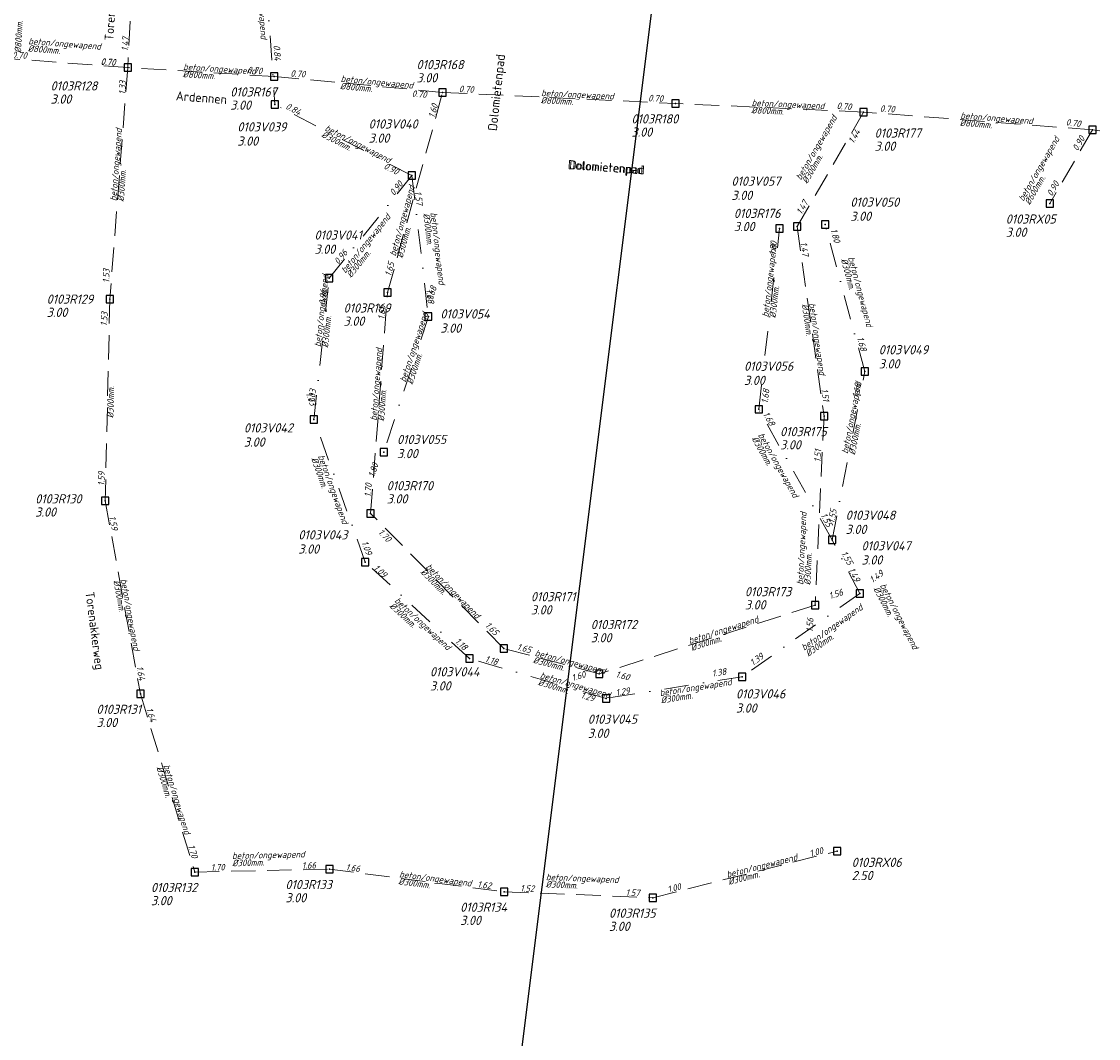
# Model space of a CAD drawing. Extents: x 155498 to 174806, y 452529 to 461643.
# Tile 17 of 44: x 158053 to 158274, y 460456 to 460664. Entities that reach past the tile are written whole.
import ezdxf
from ezdxf.enums import TextEntityAlignment as Align

# ---------------------------------------------------------------- set-up
doc = ezdxf.new("R2010")
doc.units = 0
doc.header["$PDMODE"] = 64
doc.header["$PDSIZE"] = 1.5
doc.linetypes.add('RI-HWA', pattern=[7.4, 5, -2.4])
doc.linetypes.add('RI-VWA', pattern=[11, 5, -3, 0, -3])
doc.layers.get('0').update_dxf_attribs({"linetype": 'CONTINUOUS'})
doc.layers.get('DEFPOINTS').update_dxf_attribs({"linetype": 'CONTINUOUS'})
for name, color, linetype, lineweight in [('B-OI-RI-HWA-BOB-T18', 150, 'CONTINUOUS', 18), ('B-OI-RI-HWA-MATERIAAL-T18', 150, 'CONTINUOUS', 18), ('B-OI-RI-HWA-PUTDEKSELHOOGTE-T25', 150, 'CONTINUOUS', 25), ('B-OI-RI-HWA-PUTNUMMER-T25', 150, 'CONTINUOUS', 25), ('B-OI-RI-HWA_DIAMETER-T18', 150, 'CONTINUOUS', 18), ('B-OI-RI-HWA_RIOOLPUT-S', 150, 'CONTINUOUS', 25), ('B-OI-RI-HWA_TRANSPORTLEIDING-G', 150, 'RI-HWA', 18), ('B-OI-RI-VWA-BOB-T18', 34, 'CONTINUOUS', 18), ('B-OI-RI-VWA-DIAMETER-T18', 34, 'CONTINUOUS', 18), ('B-OI-RI-VWA-MATERIAAL-T18', 34, 'CONTINUOUS', 18), ('B-OI-RI-VWA_PUTDEKSELHOOGTE-T25', 34, 'CONTINUOUS', 25), ('B-OI-RI-VWA_PUTNUMMER-T25', 34, 'CONTINUOUS', 25), ('B-OI-RI-VWA_RIOOLPUT-S', 34, 'CONTINUOUS', 25), ('B-OI-RI-VWA_TRANSPORTLEIDING-G', 34, 'RI-VWA', 18), ('B-XX-OG-TOPOGRAFIE-T18', 2, 'CONTINUOUS', 18)]:
    doc.layers.add(name, color=color, linetype=linetype, lineweight=lineweight)
doc.styles.add('NLCS-ISO-M-T18', font='NLCS-ISO.ttf', dxfattribs={"height": 1.8})
doc.styles.add('NLCS-ISO-M750-T18_CURSIEF', font='NLCS-ISO.ttf', dxfattribs={"oblique": 15, "height": 1.35})
doc.styles.add('NLCS-ISO-M750-T25_CURSIEF', font='NLCS-ISO.ttf', dxfattribs={"oblique": 15, "height": 1.875})

# ---------------------------------------------------------------- blocks, each defined once
blk = doc.blocks.new('ACMAP_ANN_TEMPLATE_hwa-diam')
at = {"style": 'NLCS-ISO-M750-T18_CURSIEF', "oblique": 15}
blk.add_attdef('hwa-diam', (-3.7, -1.3), '', height=1.35, dxfattribs=at)
blk = doc.blocks.new('ACMAP_ANN_TEMPLATE_hwa-nap-l')
at = {"style": 'NLCS-ISO-M750-T18_CURSIEF', "oblique": 15}
blk.add_attdef('hwa-nap-l', (3.3, 0.2), '', height=1.35, dxfattribs=at)
blk = doc.blocks.new('ACMAP_ANN_TEMPLATE_hwa-nap-r')
at = {"style": 'NLCS-ISO-M750-T18_CURSIEF', "oblique": 15}
blk.add_attdef('hwa-nap-r', (-5.6, 0.2), '', height=1.35, dxfattribs=at)
blk = doc.blocks.new('ACMAP_ANN_TEMPLATE_vwa-diam')
at = {"style": 'NLCS-ISO-M750-T18_CURSIEF', "oblique": 15}
blk.add_attdef('vwa-diam', (0.3, -1.3), '', height=1.35, dxfattribs=at)
blk = doc.blocks.new('ACMAP_ANN_TEMPLATE_vwa-materiaal')
at = {"style": 'NLCS-ISO-M750-T18_CURSIEF', "oblique": 15}
blk.add_attdef('vwa-mat', (0.3, 0.2), '', height=1.35, dxfattribs=at)
blk = doc.blocks.new('ACMAP_ANN_TEMPLATE_vwa-nap-l')
at = {"style": 'NLCS-ISO-M750-T18_CURSIEF', "oblique": 15}
blk.add_attdef('vwa-nap-l', (3.3, 0.2), '', height=1.35, dxfattribs=at)
blk = doc.blocks.new('ACMAP_ANN_TEMPLATE_vwa-nap-r')
at = {"style": 'NLCS-ISO-M750-T18_CURSIEF', "oblique": 15}
blk.add_attdef('vwa-nap-r', (-5.6, 0.2), '', height=1.35, dxfattribs=at)
blk = doc.blocks.new('ACMAP_ANN_TEMPLATE_hwa-materiaal')
at = {"style": 'NLCS-ISO-M750-T18_CURSIEF', "oblique": 15}
blk.add_attdef('hwa-mat', (-3.7, 0.2), '', height=1.35, dxfattribs=at)
blk = doc.blocks.new('ACMAP_ANN_TEMPLATE_hwa-puth')
at = {"style": 'NLCS-ISO-M750-T25_CURSIEF', "oblique": 15}
blk.add_attdef('hwa-puth', (-9, -6.8), '', height=1.88, dxfattribs=at)
blk = doc.blocks.new('ACMAP_ANN_TEMPLATE_hwa-putnr')
at = {"style": 'NLCS-ISO-M750-T25_CURSIEF', "oblique": 15}
blk.add_attdef('hwa-putnr', (-9, -4.1), '', height=1.88, dxfattribs=at)
blk = doc.blocks.new('ACMAP_ANN_TEMPLATE_vwa-puth')
at = {"style": 'NLCS-ISO-M750-T25_CURSIEF', "oblique": 15}
blk.add_attdef('vwa-puth', (-3, 5), '', height=1.88, dxfattribs=at)
blk = doc.blocks.new('ACMAP_ANN_TEMPLATE_vwa-putnr')
at = {"style": 'NLCS-ISO-M750-T25_CURSIEF', "oblique": 15}
blk.add_attdef('vaw-putnr', (-3, 7.9), '', height=1.88, dxfattribs=at)

msp = doc.modelspace()

# ---------------------------------------------------------------- linework, layer by layer
at = {"layer": 'B-OI-RI-HWA_RIOOLPUT-S'}
for p in [(158074.65, 460654.63), (158104.65, 460652.79), (158139.16, 460649.55), (158186.84, 460647.27), (158225.41, 460645.52), (158272.28, 460641.86), (158263.52, 460626.75), (158211.79, 460622.04), (158127.87, 460608.52), (158070.99, 460607.19), (158217.29, 460583.19), (158070.03, 460565.83), (158124.41, 460563.28), (158215.47, 460544.5), (158151.7, 460535.6), (158171.26, 460530.39), (158077.24, 460526.3), (158219.99, 460494.09), (158088.41, 460489.79), (158115.96, 460490.39), (158151.75, 460485.75), (158182.24, 460484.53)]:
    msp.add_point(p, dxfattribs=at)
at = {"layer": 'B-OI-RI-HWA_TRANSPORTLEIDING-G'}
for p, q in [((158076.72, 460693.67), (158074.65, 460654.63)), ((158047.59, 460656.67), (158074.65, 460654.63)), ((158074.65, 460654.63), (158070.99, 460607.19)), ((158104.65, 460652.79), (158074.65, 460654.63)), ((158139.16, 460649.55), (158104.65, 460652.79)), ((158127.87, 460608.52), (158139.16, 460649.55)), ((158139.16, 460649.55), (158186.84, 460647.27)), ((158225.41, 460645.52), (158186.84, 460647.27)), ((158225.41, 460645.52), (158211.79, 460622.04)), ((158272.28, 460641.86), (158225.41, 460645.52)), ((158272.28, 460641.86), (158263.52, 460626.75)), ((158317.74, 460635.54), (158272.28, 460641.86)), ((158211.79, 460622.04), (158217.29, 460583.19)), ((158070.99, 460607.19), (158070.03, 460565.83)), ((158124.41, 460563.28), (158127.87, 460608.52)), ((158217.29, 460583.19), (158215.47, 460544.5)), ((158070.03, 460565.83), (158077.24, 460526.3)), ((158151.7, 460535.6), (158124.41, 460563.28)), ((158215.47, 460544.5), (158171.26, 460530.39)), ((158171.26, 460530.39), (158151.7, 460535.6)), ((158077.24, 460526.3), (158088.41, 460489.79)), ((158182.24, 460484.53), (158219.99, 460494.09)), ((158088.41, 460489.79), (158115.96, 460490.39)), ((158115.96, 460490.39), (158151.75, 460485.75)), ((158151.75, 460485.75), (158182.24, 460484.53))]:
    msp.add_line(p, q, dxfattribs=at)
at = {"layer": 'B-OI-RI-VWA_RIOOLPUT-S'}
for p in [(158104.8, 460647.03), (158132.87, 460632.5), (158208.18, 460621.62), (158217.52, 460622.5), (158115.91, 460611.47), (158136.23, 460603.6), (158225.63, 460592.35), (158203.91, 460584.6), (158112.8, 460582.54), (158127.09, 460575.82), (158218.94, 460557.87), (158123.31, 460553.31), (158224.62, 460546.87), (158144.67, 460533.53), (158200.49, 460529.79), (158172.65, 460525.37)]:
    msp.add_point(p, dxfattribs=at)
at = {"layer": 'B-OI-RI-VWA_TRANSPORTLEIDING-G'}
for p, q in [((158102.22, 460683.25), (158104.8, 460647.03)), ((158132.87, 460632.5), (158104.8, 460647.03)), ((158115.91, 460611.47), (158132.87, 460632.5)), ((158132.87, 460632.5), (158136.23, 460603.6)), ((158225.63, 460592.35), (158217.52, 460622.5)), ((158203.91, 460584.6), (158208.18, 460621.62)), ((158112.8, 460582.54), (158115.91, 460611.47)), ((158136.23, 460603.6), (158127.09, 460575.82)), ((158218.94, 460557.87), (158225.63, 460592.35)), ((158218.94, 460557.87), (158203.91, 460584.6)), ((158123.31, 460553.31), (158112.8, 460582.54)), ((158224.62, 460546.87), (158218.94, 460557.87)), ((158144.67, 460533.53), (158123.31, 460553.31)), ((158224.62, 460546.87), (158200.49, 460529.79)), ((158172.65, 460525.37), (158144.67, 460533.53)), ((158200.49, 460529.79), (158172.65, 460525.37))]:
    msp.add_line(p, q, dxfattribs=at)
at = {"layer": 'DEFPOINTS', "flags": 128}
msp.add_lwpolyline([(157498.69, 460511.77), (157666.49, 461268.41), (158141.33, 461489.21), (159256.93, 461205.94), (159206.49, 460696.31), (158205.71, 460856.25), (158144.02, 460363.33)], close=True, dxfattribs=at)

# ---------------------------------------------------------------- block references
at = {"layer": 'B-OI-RI-HWA-BOB-T18'}
for name, p, rotation, values in [('ACMAP_ANN_TEMPLATE_hwa-nap-l', (158074.65, 460654.63), 85.59196664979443, {'hwa-nap-l': '1.47'}), ('ACMAP_ANN_TEMPLATE_hwa-nap-l', (158047.59, 460656.67), 355.6924744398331, {'hwa-nap-l': '0.70'}), ('ACMAP_ANN_TEMPLATE_hwa-nap-r', (158074.65, 460654.63), 356.4902554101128, {'hwa-nap-r': '0.70'}), ('ACMAP_ANN_TEMPLATE_hwa-nap-r', (158074.65, 460654.63), 355.6924744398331, {'hwa-nap-r': '0.70'}), ('ACMAP_ANN_TEMPLATE_hwa-nap-r', (158104.65, 460652.79), 354.6312137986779, {'hwa-nap-r': '0.70'}), ('ACMAP_ANN_TEMPLATE_hwa-nap-l', (158104.65, 460652.79), 356.4902554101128, {'hwa-nap-l': '0.70'}), ('ACMAP_ANN_TEMPLATE_hwa-nap-r', (158074.65, 460654.63), 86.9606392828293, {'hwa-nap-r': '1.33'}), ('ACMAP_ANN_TEMPLATE_hwa-nap-l', (158139.16, 460649.55), 357.2674095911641, {'hwa-nap-l': '0.70'}), ('ACMAP_ANN_TEMPLATE_hwa-nap-l', (158129.5, 460648.78), 354.6312137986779, {'hwa-nap-l': '0.70'}), ('ACMAP_ANN_TEMPLATE_hwa-nap-r', (158186.84, 460647.27), 357.2674095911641, {'hwa-nap-r': '0.70'}), ('ACMAP_ANN_TEMPLATE_hwa-nap-r', (158186.84, 460647.27), 357.3987856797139, {'hwa-nap-r': '0.70'}), ('ACMAP_ANN_TEMPLATE_hwa-nap-r', (158139.16, 460649.55), 74.61673738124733, {'hwa-nap-r': '1.60'}), ('ACMAP_ANN_TEMPLATE_hwa-nap-r', (158225.41, 460645.52), 355.5341887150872, {'hwa-nap-r': '0.70'}), ('ACMAP_ANN_TEMPLATE_hwa-nap-l', (158225.41, 460645.52), 357.3987856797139, {'hwa-nap-l': '0.70'}), ('ACMAP_ANN_TEMPLATE_hwa-nap-r', (158272.28, 460641.86), 352.0883031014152, {'hwa-nap-r': '0.70'}), ('ACMAP_ANN_TEMPLATE_hwa-nap-l', (158221.84, 460635.97), 59.88593816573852, {'hwa-nap-l': '1.44'}), ('ACMAP_ANN_TEMPLATE_hwa-nap-l', (158267.76, 460634.46), 59.90437162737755, {'hwa-nap-l': '0.90'}), ('ACMAP_ANN_TEMPLATE_hwa-nap-r', (158266.97, 460632.89), 59.90437162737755, {'hwa-nap-r': '0.90'}), ('ACMAP_ANN_TEMPLATE_hwa-nap-r', (158215.66, 460629.13), 59.88593816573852, {'hwa-nap-r': '1.47'}), ('ACMAP_ANN_TEMPLATE_hwa-nap-l', (158211.79, 460622.04), 278.0570057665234, {'hwa-nap-l': '1.47'}), ('ACMAP_ANN_TEMPLATE_hwa-nap-l', (158127.87, 460608.52), 74.61673738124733, {'hwa-nap-l': '1.65'}), ('ACMAP_ANN_TEMPLATE_hwa-nap-l', (158070.99, 460607.19), 88.66774795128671, {'hwa-nap-l': '1.53'}), ('ACMAP_ANN_TEMPLATE_hwa-nap-r', (158127.87, 460608.52), 85.62550603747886, {'hwa-nap-r': '1.65'}), ('ACMAP_ANN_TEMPLATE_hwa-nap-r', (158070.99, 460607.19), 85.59196664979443, {'hwa-nap-r': '1.53'}), ('ACMAP_ANN_TEMPLATE_hwa-nap-r', (158217.29, 460583.19), 278.0570057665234, {'hwa-nap-r': '1.51'}), ('ACMAP_ANN_TEMPLATE_hwa-nap-l', (158216.65, 460570.44), 87.30084827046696, {'hwa-nap-l': '1.51'}), ('ACMAP_ANN_TEMPLATE_hwa-nap-r', (158070.22, 460574.5), 88.66774795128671, {'hwa-nap-r': '1.59'}), ('ACMAP_ANN_TEMPLATE_hwa-nap-l', (158124.41, 460563.28), 85.62550603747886, {'hwa-nap-l': '1.70'}), ('ACMAP_ANN_TEMPLATE_hwa-nap-l', (158070.03, 460565.83), 280.3420959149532, {'hwa-nap-l': '1.59'}), ('ACMAP_ANN_TEMPLATE_hwa-nap-r', (158129.62, 460555.16), 314.5935059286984, {'hwa-nap-r': '1.70'}), ('ACMAP_ANN_TEMPLATE_hwa-nap-l', (158215.47, 460544.5), 17.69772477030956, {'hwa-nap-l': '1.56'}), ('ACMAP_ANN_TEMPLATE_hwa-nap-r', (158215.47, 460544.5), 87.30084827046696, {'hwa-nap-r': '1.56'}), ('ACMAP_ANN_TEMPLATE_hwa-nap-l', (158145.32, 460542.44), 314.5935059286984, {'hwa-nap-l': '1.65'}), ('ACMAP_ANN_TEMPLATE_hwa-nap-r', (158159.66, 460533.73), 345.0849926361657, {'hwa-nap-r': '1.65'}), ('ACMAP_ANN_TEMPLATE_hwa-nap-r', (158077.24, 460526.3), 280.3420959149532, {'hwa-nap-r': '1.64'}), ('ACMAP_ANN_TEMPLATE_hwa-nap-r', (158171.26, 460530.39), 17.69772477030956, {'hwa-nap-r': '1.60'}), ('ACMAP_ANN_TEMPLATE_hwa-nap-l', (158171.26, 460530.39), 345.0849926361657, {'hwa-nap-l': '1.60'}), ('ACMAP_ANN_TEMPLATE_hwa-nap-l', (158077.24, 460526.3), 286.9980380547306, {'hwa-nap-l': '1.64'}), ('ACMAP_ANN_TEMPLATE_hwa-nap-r', (158088.41, 460489.79), 286.9980380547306, {'hwa-nap-r': '1.70'}), ('ACMAP_ANN_TEMPLATE_hwa-nap-r', (158219.99, 460494.09), 14.22034056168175, {'hwa-nap-r': '1.00'}), ('ACMAP_ANN_TEMPLATE_hwa-nap-r', (158115.96, 460490.39), 1.257880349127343, {'hwa-nap-r': '1.66'}), ('ACMAP_ANN_TEMPLATE_hwa-nap-l', (158088.41, 460489.79), 1.257880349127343, {'hwa-nap-l': '1.70'}), ('ACMAP_ANN_TEMPLATE_hwa-nap-l', (158115.96, 460490.39), 352.6123242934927, {'hwa-nap-l': '1.66'}), ('ACMAP_ANN_TEMPLATE_hwa-nap-r', (158151.75, 460485.75), 352.6123242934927, {'hwa-nap-r': '1.62'}), ('ACMAP_ANN_TEMPLATE_hwa-nap-l', (158182.24, 460484.53), 14.22034056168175, {'hwa-nap-l': '1.00'}), ('ACMAP_ANN_TEMPLATE_hwa-nap-l', (158151.75, 460485.75), 357.6949778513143, {'hwa-nap-l': '1.52'}), ('ACMAP_ANN_TEMPLATE_hwa-nap-r', (158182.24, 460484.53), 357.6949778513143, {'hwa-nap-r': '1.57'})]:
    msp.add_blockref(name, p, dxfattribs=dict(at, rotation=rotation)).add_auto_attribs(values)
at = {"layer": 'B-OI-RI-HWA-MATERIAAL-T18'}
for p, rotation in [((158057.93, 460658.93), 355.6924744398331), ((158089.65, 460653.71), 356.4902554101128), ((158121.9, 460651.17), 354.6312137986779), ((158163, 460648.41), 357.2674095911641), ((158206.13, 460646.4), 357.3987856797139), ((158214.57, 460634.56), 59.88593816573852), ((158072.82, 460630.91), 85.59196664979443), ((158248.85, 460643.69), 355.5341887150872), ((158260.15, 460630.21), 59.90437162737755), ((158130.69, 460619.4), 74.61673738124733), ((158214.54, 460602.61), 278.0570057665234), ((158126.14, 460585.9), 85.62550603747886), ((158213.39, 460552.3), 87.30084827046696), ((158138.05, 460549.44), 314.5935059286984), ((158073.64, 460546.07), 280.3420959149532), ((158193.36, 460537.44), 17.69772477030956), ((158161.48, 460532.99), 345.0849926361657), ((158082.82, 460508.05), 286.9980380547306), ((158099.73, 460492.34), 1.257880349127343), ((158201.11, 460489.31), 14.22034056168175), ((158133.86, 460488.07), 352.6123242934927), ((158163.99, 460487.79), 357.6949778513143)]:
    msp.add_blockref('ACMAP_ANN_TEMPLATE_hwa-materiaal', p, dxfattribs=dict(at, rotation=rotation)).add_auto_attribs({'hwa-mat': 'beton/ongewapend'})
at = {"layer": 'B-OI-RI-HWA-PUTDEKSELHOOGTE-T25'}
for p, values in [((158142.81, 460658.39), {'hwa-puth': '3.00'}), ((158067.85, 460654.03), {'hwa-puth': '3.00'}), ((158104.65, 460652.79), {'hwa-puth': '3.00'}), ((158186.84, 460647.27), {'hwa-puth': '3.00'}), ((158236.65, 460644.37), {'hwa-puth': '3.00'}), ((158207.82, 460627.91), {'hwa-puth': '3.00'}), ((158263.52, 460626.75), {'hwa-puth': '3.00'}), ((158067.04, 460610.34), {'hwa-puth': '3.00'}), ((158127.87, 460608.52), {'hwa-puth': '3.00'}), ((158217.29, 460583.19), {'hwa-puth': '3.00'}), ((158136.7, 460572.11), {'hwa-puth': '3.00'}), ((158064.7, 460569.42), {'hwa-puth': '3.00'}), ((158210.08, 460550.4), {'hwa-puth': '3.00'}), ((158166.24, 460549.37), {'hwa-puth': '3.00'}), ((158178.51, 460543.66), {'hwa-puth': '3.00'}), ((158077.24, 460526.3), {'hwa-puth': '3.00'}), ((158231.96, 460494.94), {'hwa-puth': '2.50'}), ((158115.96, 460490.39), {'hwa-puth': '3.00'}), ((158088.41, 460489.79), {'hwa-puth': '3.00'}), ((158151.75, 460485.75), {'hwa-puth': '3.00'}), ((158182.24, 460484.53), {'hwa-puth': '3.00'})]:
    msp.add_blockref('ACMAP_ANN_TEMPLATE_hwa-puth', p, dxfattribs=at).add_auto_attribs(values)
at = {"layer": 'B-OI-RI-HWA-PUTNUMMER-T25'}
for p, values in [((158142.81, 460658.39), {'hwa-putnr': '0103R168'}), ((158067.85, 460654.03), {'hwa-putnr': '0103R128'}), ((158104.65, 460652.79), {'hwa-putnr': '0103R167'}), ((158186.84, 460647.27), {'hwa-putnr': '0103R180'}), ((158236.65, 460644.37), {'hwa-putnr': '0103R177'}), ((158207.82, 460627.91), {'hwa-putnr': '0103R176'}), ((158263.52, 460626.75), {'hwa-putnr': '0103RX05'}), ((158067.04, 460610.34), {'hwa-putnr': '0103R129'}), ((158127.87, 460608.52), {'hwa-putnr': '0103R169'}), ((158217.29, 460583.19), {'hwa-putnr': '0103R175'}), ((158136.7, 460572.11), {'hwa-putnr': '0103R170'}), ((158064.7, 460569.42), {'hwa-putnr': '0103R130'}), ((158166.24, 460549.37), {'hwa-putnr': '0103R171'}), ((158210.08, 460550.4), {'hwa-putnr': '0103R173'}), ((158178.51, 460543.66), {'hwa-putnr': '0103R172'}), ((158077.24, 460526.3), {'hwa-putnr': '0103R131'}), ((158231.96, 460494.94), {'hwa-putnr': '0103RX06'}), ((158088.41, 460489.79), {'hwa-putnr': '0103R132'}), ((158115.96, 460490.39), {'hwa-putnr': '0103R133'}), ((158151.75, 460485.75), {'hwa-putnr': '0103R134'}), ((158182.24, 460484.53), {'hwa-putnr': '0103R135'})]:
    msp.add_blockref('ACMAP_ANN_TEMPLATE_hwa-putnr', p, dxfattribs=at).add_auto_attribs(values)
at = {"layer": 'B-OI-RI-HWA_DIAMETER-T18'}
for p, rotation, values in [((158051.69, 460661.34), 87.1609063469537, {'hwa-diam': '%%c800mm.'}), ((158057.93, 460658.93), 355.6924744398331, {'hwa-diam': '%%c800mm.'}), ((158089.65, 460653.71), 356.4902554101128, {'hwa-diam': '%%c800mm.'}), ((158121.9, 460651.17), 354.6312137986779, {'hwa-diam': '%%c800mm.'}), ((158163, 460648.41), 357.2674095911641, {'hwa-diam': '%%c800mm.'}), ((158206.13, 460646.4), 357.3987856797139, {'hwa-diam': '%%c800mm.'}), ((158248.85, 460643.69), 355.5341887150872, {'hwa-diam': '%%c800mm.'}), ((158214.57, 460634.56), 59.88593816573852, {'hwa-diam': '%%c300mm.'}), ((158072.82, 460630.91), 85.59196664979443, {'hwa-diam': '%%c300mm.'}), ((158260.15, 460630.21), 59.90437162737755, {'hwa-diam': '%%c600mm.'}), ((158130.69, 460619.4), 74.61673738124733, {'hwa-diam': '%%c300mm.'}), ((158214.54, 460602.61), 278.0570057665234, {'hwa-diam': '%%c300mm.'}), ((158070.51, 460586.51), 88.66774795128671, {'hwa-diam': '%%c300mm.'}), ((158126.14, 460585.9), 85.62550603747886, {'hwa-diam': '%%c300mm.'}), ((158213.39, 460552.3), 87.30084827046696, {'hwa-diam': '%%c300mm.'}), ((158138.05, 460549.44), 314.5935059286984, {'hwa-diam': '%%c300mm.'}), ((158073.64, 460546.07), 280.3420959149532, {'hwa-diam': '%%c300mm.'}), ((158193.36, 460537.44), 17.69772477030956, {'hwa-diam': '%%c300mm.'}), ((158161.48, 460532.99), 345.0849926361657, {'hwa-diam': '%%c300mm.'}), ((158082.82, 460508.05), 286.9980380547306, {'hwa-diam': '%%c300mm.'}), ((158099.73, 460492.34), 1.257880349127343, {'hwa-diam': '%%c300mm.'}), ((158201.11, 460489.31), 14.22034056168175, {'hwa-diam': '%%c300mm.'}), ((158133.86, 460488.07), 352.6123242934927, {'hwa-diam': '%%c300mm.'}), ((158163.99, 460487.79), 357.6949778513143, {'hwa-diam': '%%c300mm.'})]:
    msp.add_blockref('ACMAP_ANN_TEMPLATE_hwa-diam', p, dxfattribs=dict(at, rotation=rotation)).add_auto_attribs(values)
at = {"layer": 'B-OI-RI-VWA-BOB-T18'}
for name, p, rotation, values in [('ACMAP_ANN_TEMPLATE_vwa-nap-r', (158104.7, 460653.6), 274.0743748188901, {'vwa-nap-r': '0.84'}), ('ACMAP_ANN_TEMPLATE_vwa-nap-r', (158111.73, 460643.51), 332.6323577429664, {'vwa-nap-r': '0.84'}), ('ACMAP_ANN_TEMPLATE_vwa-nap-l', (158123.94, 460635.36), 332.6323577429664, {'vwa-nap-l': '0.90'}), ('ACMAP_ANN_TEMPLATE_vwa-nap-r', (158132.87, 460632.5), 51.11497104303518, {'vwa-nap-r': '0.90'}), ('ACMAP_ANN_TEMPLATE_vwa-nap-l', (158132.87, 460632.5), 276.6316047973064, {'vwa-nap-l': '1.57'}), ('ACMAP_ANN_TEMPLATE_vwa-nap-r', (158208.18, 460621.62), 83.42040514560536, {'vwa-nap-r': '1.80'}), ('ACMAP_ANN_TEMPLATE_vwa-nap-r', (158219.87, 460615.97), 285.0555387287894, {'vwa-nap-r': '1.80'}), ('ACMAP_ANN_TEMPLATE_vwa-nap-l', (158115.91, 460611.47), 51.11497104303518, {'vwa-nap-l': '0.96'}), ('ACMAP_ANN_TEMPLATE_vwa-nap-r', (158115.91, 460611.47), 83.86421771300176, {'vwa-nap-r': '0.96'}), ('ACMAP_ANN_TEMPLATE_vwa-nap-r', (158136.23, 460603.6), 276.6316047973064, {'vwa-nap-r': '1.68'}), ('ACMAP_ANN_TEMPLATE_vwa-nap-l', (158136.23, 460603.6), 71.78808725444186, {'vwa-nap-l': '1.68'}), ('ACMAP_ANN_TEMPLATE_vwa-nap-l', (158222.97, 460602.4), 285.0555387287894, {'vwa-nap-l': '1.68'}), ('ACMAP_ANN_TEMPLATE_vwa-nap-l', (158112.8, 460582.54), 83.86421771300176, {'vwa-nap-l': '1.03'}), ('ACMAP_ANN_TEMPLATE_vwa-nap-l', (158205.6, 460582.45), 83.42040514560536, {'vwa-nap-l': '1.68'}), ('ACMAP_ANN_TEMPLATE_vwa-nap-r', (158225.63, 460592.35), 79.01958900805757, {'vwa-nap-r': '1.68'}), ('ACMAP_ANN_TEMPLATE_vwa-nap-r', (158112.8, 460582.54), 289.7766616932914, {'vwa-nap-r': '1.03'}), ('ACMAP_ANN_TEMPLATE_vwa-nap-r', (158207.29, 460578.66), 299.3485935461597, {'vwa-nap-r': '1.68'}), ('ACMAP_ANN_TEMPLATE_vwa-nap-r', (158127.09, 460575.82), 71.78808725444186, {'vwa-nap-r': '1.80'}), ('ACMAP_ANN_TEMPLATE_vwa-nap-l', (158218.94, 460557.87), 79.01958900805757, {'vwa-nap-l': '1.55'}), ('ACMAP_ANN_TEMPLATE_vwa-nap-r', (158218.94, 460557.87), 297.3161500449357, {'vwa-nap-r': '1.55'}), ('ACMAP_ANN_TEMPLATE_vwa-nap-l', (158121.22, 460560.38), 289.7766616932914, {'vwa-nap-l': '1.09'}), ('ACMAP_ANN_TEMPLATE_vwa-nap-l', (158218.94, 460557.87), 299.3485935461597, {'vwa-nap-l': '1.55'}), ('ACMAP_ANN_TEMPLATE_vwa-nap-r', (158128.87, 460547.99), 317.1993889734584, {'vwa-nap-r': '1.09'}), ('ACMAP_ANN_TEMPLATE_vwa-nap-l', (158220.53, 460554.58), 297.3161500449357, {'vwa-nap-l': '1.49'}), ('ACMAP_ANN_TEMPLATE_vwa-nap-l', (158224.62, 460546.87), 35.28399880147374, {'vwa-nap-l': '1.49'}), ('ACMAP_ANN_TEMPLATE_vwa-nap-l', (158139, 460539.02), 317.1993889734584, {'vwa-nap-l': '1.18'}), ('ACMAP_ANN_TEMPLATE_vwa-nap-r', (158153.04, 460531.13), 343.7413679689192, {'vwa-nap-r': '1.18'}), ('ACMAP_ANN_TEMPLATE_vwa-nap-r', (158207.39, 460535.05), 35.28399880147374, {'vwa-nap-r': '1.39'}), ('ACMAP_ANN_TEMPLATE_vwa-nap-l', (158191.25, 460529.09), 9.021234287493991, {'vwa-nap-l': '1.38'}), ('ACMAP_ANN_TEMPLATE_vwa-nap-r', (158180.31, 460526.54), 9.021234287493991, {'vwa-nap-r': '1.29'}), ('ACMAP_ANN_TEMPLATE_vwa-nap-l', (158164.11, 460526.19), 343.7413679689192, {'vwa-nap-l': '1.29'})]:
    msp.add_blockref(name, p, dxfattribs=dict(at, rotation=rotation)).add_auto_attribs(values)
at = {"layer": 'B-OI-RI-VWA-DIAMETER-T18'}
for p, rotation in [((158114.54, 460641.79), 332.6323577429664), ((158136.43, 460625.16), 276.6316047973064), ((158119.2, 460612.02), 51.11497104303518), ((158221.91, 460615.93), 285.0555387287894), ((158206.05, 460603.11), 83.42040514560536), ((158114.36, 460597.01), 83.86421771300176), ((158131.66, 460589.71), 71.78808725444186), ((158222.29, 460575.11), 79.01958900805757), ((158203.4, 460579.5), 299.3485935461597), ((158113.31, 460575.22), 289.7766616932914), ((158228.39, 460548.69), 297.3161500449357), ((158128.83, 460545.32), 317.1993889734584), ((158213.08, 460534.76), 35.28399880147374), ((158158.66, 460529.45), 343.7413679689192), ((158183.46, 460525.55), 9.021234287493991)]:
    msp.add_blockref('ACMAP_ANN_TEMPLATE_vwa-diam', p, dxfattribs=dict(at, rotation=rotation)).add_auto_attribs({'vwa-diam': '%%c300mm.'})
at = {"layer": 'B-OI-RI-VWA-MATERIAAL-T18'}
for p, rotation in [((158100.65, 460675.57), 274.0743748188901), ((158114.54, 460641.79), 332.6323577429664), ((158119.2, 460612.02), 51.11497104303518), ((158136.43, 460625.16), 276.6316047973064), ((158206.05, 460603.11), 83.42040514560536), ((158221.91, 460615.93), 285.0555387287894), ((158114.36, 460597.01), 83.86421771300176), ((158131.66, 460589.71), 71.78808725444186), ((158222.29, 460575.11), 79.01958900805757), ((158203.4, 460579.5), 299.3485935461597), ((158113.31, 460575.22), 289.7766616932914), ((158228.39, 460548.69), 297.3161500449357), ((158128.83, 460545.32), 317.1993889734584), ((158213.08, 460534.76), 35.28399880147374), ((158158.66, 460529.45), 343.7413679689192), ((158183.46, 460525.55), 9.021234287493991)]:
    msp.add_blockref('ACMAP_ANN_TEMPLATE_vwa-materiaal', p, dxfattribs=dict(at, rotation=rotation)).add_auto_attribs({'vwa-mat': 'beton/ongewapend'})
at = {"layer": 'B-OI-RI-VWA_PUTDEKSELHOOGTE-T25'}
for p in [(158100.11, 460633.63), (158127, 460634.23), (158201.33, 460622.51), (158225.68, 460618.22), (158115.91, 460611.47), (158141.7, 460595.31), (158231.5, 460587.97), (158203.91, 460584.6), (158101.45, 460571.96), (158132.82, 460569.59), (158224.73, 460554.07), (158112.6, 460550.04), (158227.98, 460547.8), (158139.56, 460521.99), (158202.25, 460517.46), (158171.89, 460512.28)]:
    msp.add_blockref('ACMAP_ANN_TEMPLATE_vwa-puth', p, dxfattribs=at).add_auto_attribs({'vwa-puth': '3.00'})
at = {"layer": 'B-OI-RI-VWA_PUTNUMMER-T25'}
for p, values in [((158127, 460634.23), {'vaw-putnr': '0103V040'}), ((158100.11, 460633.63), {'vaw-putnr': '0103V039'}), ((158201.33, 460622.51), {'vaw-putnr': '0103V057'}), ((158225.68, 460618.22), {'vaw-putnr': '0103V050'}), ((158115.91, 460611.47), {'vaw-putnr': '0103V041'}), ((158141.7, 460595.31), {'vaw-putnr': '0103V054'}), ((158231.5, 460587.97), {'vaw-putnr': '0103V049'}), ((158203.91, 460584.6), {'vaw-putnr': '0103V056'}), ((158101.45, 460571.96), {'vaw-putnr': '0103V042'}), ((158132.82, 460569.59), {'vaw-putnr': '0103V055'}), ((158224.73, 460554.07), {'vaw-putnr': '0103V048'}), ((158112.6, 460550.04), {'vaw-putnr': '0103V043'}), ((158227.98, 460547.8), {'vaw-putnr': '0103V047'}), ((158139.56, 460521.99), {'vaw-putnr': '0103V044'}), ((158202.25, 460517.46), {'vaw-putnr': '0103V046'}), ((158171.89, 460512.28), {'vaw-putnr': '0103V045'})]:
    msp.add_blockref('ACMAP_ANN_TEMPLATE_vwa-putnr', p, dxfattribs=at).add_auto_attribs(values)

# ---------------------------------------------------------------- texts
at = {"layer": 'B-XX-OG-TOPOGRAFIE-T18', "style": 'NLCS-ISO-M-T18'}
for s, height, rotation, p in [('Torenakkerweg', 1.8, 86.2, (158071.33, 460668.22)), ('Dolomietenpad', 1.875, 83.8, (158150.18, 460649.52)), ('Ardennen', 1.875, 355.6, (158089.76, 460648.46)), ('Dolomietenpad', 1.875, 356, (158172.69, 460634.21)), ('Dolomietenpad', 1.8, 356, (158172.69, 460634.21)), ('Torenakkerweg', 1.8, 277.4, (158067.89, 460539.23))]:
    msp.add_text(s, height=height, rotation=rotation, dxfattribs=at).set_placement(p, align=Align.MIDDLE_CENTER)

doc.saveas('drawing.dxf')
